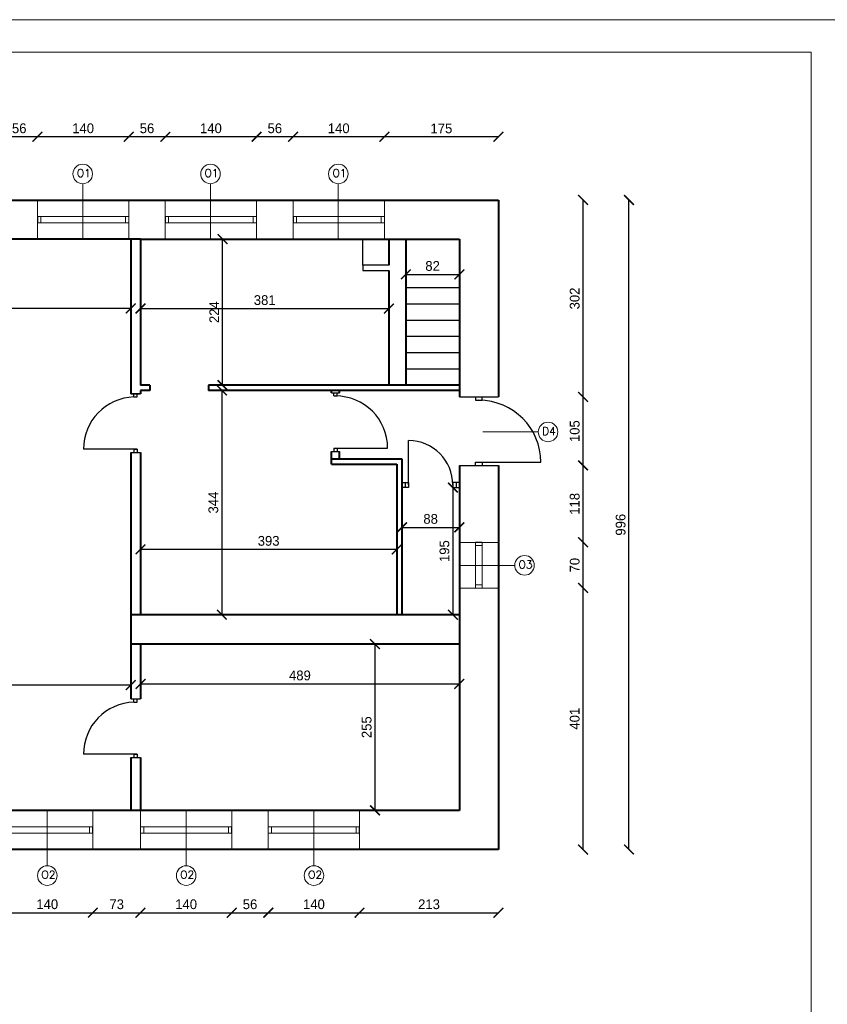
# Model space of a CAD drawing. Header units: millimetres. Extents: x 107252 to 132489, y 44218 to 60710.
# Tile 30 of 72: x 114028 to 115267, y 57558 to 59068. Entities that reach past the tile are written whole.
import ezdxf

# ---------------------------------------------------------------- set-up
doc = ezdxf.new("R2010")
doc.units = ezdxf.units.MM
for name, color, linetype, lineweight in [('cienka', 3, 'Continuous', 18), ('gruba', 1, 'Continuous', 40), ('wymiary', 252, 'Continuous', 15), ('średnia', 2, 'Continuous', 25)]:
    doc.layers.add(name, color=color, linetype=linetype, lineweight=lineweight)
doc.styles.add('ROMANS1', font='romans.shx', dxfattribs={"height": 15})
doc.styles.get("Standard").update_dxf_attribs({"font": 'GOTHIC.TTF'})
doc.dimstyles.new('secemin', dxfattribs={"dimtxt": 15, "dimasz": 15, "dimexe": 1.25, "dimexo": 0.625, "dimgap": 5, "dimtad": 1, "dimdec": 0, "dimtxsty": 'Standard', "dimblk": 'ARCHTICK', "dimcen": 0, "dimse1": 1, "dimse2": 1, "dimclrt": 256, "dimadec": 0, "dimazin": 0, "dimtfac": 1, "dimtdec": 0, "dimtmove": 0, "dimatfit": 3, "dimfxl": 1, "dimtfillclr": 250, "dimarcsym": 1})

# ---------------------------------------------------------------- blocks, each defined once
blk = doc.blocks.new('_ArchTick')
at = {"color": 0, "linetype": 'ByBlock', "const_width": 0.15}
blk.add_lwpolyline([(-0.5, -0.5), (0.5, 0.5)], dxfattribs=at)
blk = doc.blocks.new('*D24')
at = {"layer": 'Defpoints', "color": 0, "transparency": 16777216}
for p in [(113742.6, 58625.8), (114198.6, 58625.8), (114198.6, 58625.8)]:
    blk.add_point(p, dxfattribs=at)
at = {"layer": 'wymiary', "color": 0, "lineweight": -2, "transparency": 16777216}
blk.add_line((113742.6, 58625.8), (114198.6, 58625.8), dxfattribs=at)
at = {"layer": 'wymiary', "color": 0, "lineweight": -2, "transparency": 16777216, "xscale": 15, "yscale": 15, "zscale": 15, "rotation": 180}
blk.add_blockref('_ArchTick', (113742.6, 58625.8), dxfattribs=at)
at = {"layer": 'wymiary', "color": 0, "lineweight": -2, "transparency": 16777216, "xscale": 15, "yscale": 15, "zscale": 15}
blk.add_blockref('_ArchTick', (114198.6, 58625.8), dxfattribs=at)
at = {"layer": 'wymiary', "transparency": 16777216, "insert": (113970.6, 58638.6), "char_height": 15, "attachment_point": 5}
blk.add_mtext('456', dxfattribs=at)
blk = doc.blocks.new('*D26')
at = {"layer": 'Defpoints', "color": 0, "transparency": 16777216}
for p in [(114213.6, 58625.5), (114594.6, 58625.5), (114594.6, 58625.5)]:
    blk.add_point(p, dxfattribs=at)
at = {"layer": 'wymiary', "color": 0, "lineweight": -2, "transparency": 16777216}
blk.add_line((114213.6, 58625.5), (114594.6, 58625.5), dxfattribs=at)
at = {"layer": 'wymiary', "color": 0, "lineweight": -2, "transparency": 16777216, "xscale": 15, "yscale": 15, "zscale": 15, "rotation": 180}
blk.add_blockref('_ArchTick', (114213.6, 58625.5), dxfattribs=at)
at = {"layer": 'wymiary', "color": 0, "lineweight": -2, "transparency": 16777216, "xscale": 15, "yscale": 15, "zscale": 15}
blk.add_blockref('_ArchTick', (114594.6, 58625.5), dxfattribs=at)
at = {"layer": 'wymiary', "transparency": 16777216, "insert": (114404.1, 58638.3), "char_height": 15, "attachment_point": 5}
blk.add_mtext('381', dxfattribs=at)
blk = doc.blocks.new('*D27')
at = {"layer": 'Defpoints', "color": 0, "transparency": 16777216}
for p in [(114291.9, 58731.9), (114339.4, 58731.9), (114291.9, 58507.9)]:
    blk.add_point(p, dxfattribs=at)
at = {"layer": 'wymiary', "color": 0, "lineweight": -2, "transparency": 16777216}
blk.add_line((114339.4, 58507.9), (114339.4, 58731.9), dxfattribs=at)
at = {"layer": 'wymiary', "color": 0, "lineweight": -2, "transparency": 16777216, "xscale": 15, "yscale": 15, "zscale": 15}
for p, rotation in [((114339.4, 58731.9), 90), ((114339.4, 58507.9), 270)]:
    blk.add_blockref('_ArchTick', p, dxfattribs=dict(at, rotation=rotation))
at = {"layer": 'wymiary', "transparency": 16777216, "insert": (114326.7, 58619.9), "char_height": 15, "attachment_point": 5, "rotation": 90}
blk.add_mtext('224', dxfattribs=at)
blk = doc.blocks.new('*D28')
at = {"layer": 'Defpoints', "color": 0, "transparency": 16777216}
for p in [(114606.6, 58256.2), (114213.6, 58231), (114606.6, 58231)]:
    blk.add_point(p, dxfattribs=at)
at = {"layer": 'wymiary', "color": 0, "lineweight": -2, "transparency": 16777216}
blk.add_line((114213.6, 58256.2), (114606.6, 58256.2), dxfattribs=at)
at = {"layer": 'wymiary', "color": 0, "lineweight": -2, "transparency": 16777216, "xscale": 15, "yscale": 15, "zscale": 15, "rotation": 180}
blk.add_blockref('_ArchTick', (114213.6, 58256.2), dxfattribs=at)
at = {"layer": 'wymiary', "color": 0, "lineweight": -2, "transparency": 16777216, "xscale": 15, "yscale": 15, "zscale": 15}
blk.add_blockref('_ArchTick', (114606.6, 58256.2), dxfattribs=at)
at = {"layer": 'wymiary', "transparency": 16777216, "insert": (114410.1, 58269.1), "char_height": 15, "attachment_point": 5}
blk.add_mtext('393', dxfattribs=at)
blk = doc.blocks.new('*D29')
at = {"layer": 'Defpoints', "color": 0, "transparency": 16777216}
for p in [(114338.3, 58499.9), (114338.3, 58155.9), (114338.3, 58155.9)]:
    blk.add_point(p, dxfattribs=at)
at = {"layer": 'wymiary', "color": 0, "lineweight": -2, "transparency": 16777216}
blk.add_line((114338.3, 58499.9), (114338.3, 58155.9), dxfattribs=at)
at = {"layer": 'wymiary', "color": 0, "lineweight": -2, "transparency": 16777216, "xscale": 15, "yscale": 15, "zscale": 15}
for p, rotation in [((114338.3, 58499.9), 90), ((114338.3, 58155.9), 270)]:
    blk.add_blockref('_ArchTick', p, dxfattribs=dict(at, rotation=rotation))
at = {"layer": 'wymiary', "transparency": 16777216, "insert": (114325.4, 58327.9), "char_height": 15, "attachment_point": 5, "rotation": 90}
blk.add_mtext('344', dxfattribs=at)
blk = doc.blocks.new('*D30')
at = {"layer": 'Defpoints', "color": 0, "transparency": 16777216}
for p in [(114614.6, 58303.9), (114702.6, 58303.9), (114702.6, 58289.9)]:
    blk.add_point(p, dxfattribs=at)
at = {"layer": 'wymiary', "color": 0, "lineweight": -2, "transparency": 16777216}
blk.add_line((114614.6, 58289.9), (114702.6, 58289.9), dxfattribs=at)
at = {"layer": 'wymiary', "color": 0, "lineweight": -2, "transparency": 16777216, "xscale": 15, "yscale": 15, "zscale": 15, "rotation": 180}
blk.add_blockref('_ArchTick', (114614.6, 58289.9), dxfattribs=at)
at = {"layer": 'wymiary', "color": 0, "lineweight": -2, "transparency": 16777216, "xscale": 15, "yscale": 15, "zscale": 15}
blk.add_blockref('_ArchTick', (114702.6, 58289.9), dxfattribs=at)
at = {"layer": 'wymiary', "transparency": 16777216, "insert": (114658.6, 58302.8), "char_height": 15, "attachment_point": 5}
blk.add_mtext('88', dxfattribs=at)
blk = doc.blocks.new('*D31')
at = {"layer": 'Defpoints', "color": 0, "transparency": 16777216}
for p in [(114695.1, 58350.9), (114692.7, 58155.9), (114695.1, 58155.9)]:
    blk.add_point(p, dxfattribs=at)
at = {"layer": 'wymiary', "color": 0, "lineweight": -2, "transparency": 16777216}
blk.add_line((114692.7, 58350.9), (114692.7, 58155.9), dxfattribs=at)
at = {"layer": 'wymiary', "color": 0, "lineweight": -2, "transparency": 16777216, "xscale": 15, "yscale": 15, "zscale": 15}
for p, rotation in [((114692.7, 58350.9), 90), ((114692.7, 58155.9), 270)]:
    blk.add_blockref('_ArchTick', p, dxfattribs=dict(at, rotation=rotation))
at = {"layer": 'wymiary', "transparency": 16777216, "insert": (114679.8, 58253.4), "char_height": 15, "attachment_point": 5, "rotation": 90}
blk.add_mtext('195', dxfattribs=at)
blk = doc.blocks.new('*D32')
at = {"layer": 'Defpoints', "color": 0, "transparency": 16777216}
for p in [(114620.6, 58703.8), (114702.6, 58703.8), (114702.6, 58677.8)]:
    blk.add_point(p, dxfattribs=at)
at = {"layer": 'wymiary', "color": 0, "lineweight": -2, "transparency": 16777216}
blk.add_line((114620.6, 58677.8), (114702.6, 58677.8), dxfattribs=at)
at = {"layer": 'wymiary', "color": 0, "lineweight": -2, "transparency": 16777216, "xscale": 15, "yscale": 15, "zscale": 15, "rotation": 180}
blk.add_blockref('_ArchTick', (114620.6, 58677.8), dxfattribs=at)
at = {"layer": 'wymiary', "color": 0, "lineweight": -2, "transparency": 16777216, "xscale": 15, "yscale": 15, "zscale": 15}
blk.add_blockref('_ArchTick', (114702.6, 58677.8), dxfattribs=at)
at = {"layer": 'wymiary', "transparency": 16777216, "insert": (114661.6, 58690.7), "char_height": 15, "attachment_point": 5}
blk.add_mtext('82', dxfattribs=at)
blk = doc.blocks.new('*D33')
at = {"layer": 'Defpoints', "color": 0, "transparency": 16777216}
for p in [(114213.6, 58051.3), (114702.6, 58051.3), (114702.6, 58049.8)]:
    blk.add_point(p, dxfattribs=at)
at = {"layer": 'wymiary', "color": 0, "lineweight": -2, "transparency": 16777216}
blk.add_line((114213.6, 58049.8), (114702.6, 58049.8), dxfattribs=at)
at = {"layer": 'wymiary', "color": 0, "lineweight": -2, "transparency": 16777216, "xscale": 15, "yscale": 15, "zscale": 15, "rotation": 180}
blk.add_blockref('_ArchTick', (114213.6, 58049.8), dxfattribs=at)
at = {"layer": 'wymiary', "color": 0, "lineweight": -2, "transparency": 16777216, "xscale": 15, "yscale": 15, "zscale": 15}
blk.add_blockref('_ArchTick', (114702.6, 58049.8), dxfattribs=at)
at = {"layer": 'wymiary', "transparency": 16777216, "insert": (114458.1, 58062.7), "char_height": 15, "attachment_point": 5}
blk.add_mtext('489', dxfattribs=at)
blk = doc.blocks.new('*D34')
at = {"layer": 'Defpoints', "color": 0, "transparency": 16777216}
for p in [(114573.3, 58110.9), (114623.5, 58110.9), (114623.5, 57855.9)]:
    blk.add_point(p, dxfattribs=at)
at = {"layer": 'wymiary', "color": 0, "lineweight": -2, "transparency": 16777216}
blk.add_line((114573.3, 57855.9), (114573.3, 58110.9), dxfattribs=at)
at = {"layer": 'wymiary', "color": 0, "lineweight": -2, "transparency": 16777216, "xscale": 15, "yscale": 15, "zscale": 15}
for p, rotation in [((114573.3, 58110.9), 90), ((114573.3, 57855.9), 270)]:
    blk.add_blockref('_ArchTick', p, dxfattribs=dict(at, rotation=rotation))
at = {"layer": 'wymiary', "transparency": 16777216, "insert": (114560.5, 57983.4), "char_height": 15, "attachment_point": 5, "rotation": 90}
blk.add_mtext('255', dxfattribs=at)
blk = doc.blocks.new('*D35')
at = {"layer": 'Defpoints', "color": 0, "transparency": 16777216}
for p in [(113587.8, 58062), (114198.6, 58062), (113587.8, 58048)]:
    blk.add_point(p, dxfattribs=at)
at = {"layer": 'wymiary', "color": 0, "lineweight": -2, "transparency": 16777216}
blk.add_line((114198.6, 58048), (113587.8, 58048), dxfattribs=at)
at = {"layer": 'wymiary', "color": 0, "lineweight": -2, "transparency": 16777216, "xscale": 15, "yscale": 15, "zscale": 15, "rotation": 180}
blk.add_blockref('_ArchTick', (113587.8, 58048), dxfattribs=at)
at = {"layer": 'wymiary', "color": 0, "lineweight": -2, "transparency": 16777216, "xscale": 15, "yscale": 15, "zscale": 15}
blk.add_blockref('_ArchTick', (114198.6, 58048), dxfattribs=at)
at = {"layer": 'wymiary', "transparency": 16777216, "insert": (113893.2, 58060.9), "char_height": 15, "attachment_point": 5}
blk.add_mtext('611', dxfattribs=at)
blk = doc.blocks.new('*D115')
at = {"layer": 'Defpoints', "color": 0, "transparency": 16777216}
for p in [(114000.6, 57795.9), (114140.6, 57795.9), (114140.6, 57698.9)]:
    blk.add_point(p, dxfattribs=at)
at = {"layer": 'wymiary', "color": 0, "lineweight": -2, "transparency": 16777216}
blk.add_line((114000.6, 57698.9), (114140.6, 57698.9), dxfattribs=at)
at = {"layer": 'wymiary', "color": 0, "lineweight": -2, "transparency": 16777216, "xscale": 15, "yscale": 15, "zscale": 15, "rotation": 180}
blk.add_blockref('_ArchTick', (114000.6, 57698.9), dxfattribs=at)
at = {"layer": 'wymiary', "color": 0, "lineweight": -2, "transparency": 16777216, "xscale": 15, "yscale": 15, "zscale": 15}
blk.add_blockref('_ArchTick', (114140.6, 57698.9), dxfattribs=at)
at = {"layer": 'wymiary', "transparency": 16777216, "insert": (114070.6, 57711.8), "char_height": 15, "attachment_point": 5}
blk.add_mtext('140', dxfattribs=at)
blk = doc.blocks.new('*D116')
at = {"layer": 'Defpoints', "color": 0, "transparency": 16777216}
for p in [(114140.6, 57795.9), (114213.6, 57795.9), (114213.6, 57698.9)]:
    blk.add_point(p, dxfattribs=at)
at = {"layer": 'wymiary', "color": 0, "lineweight": -2, "transparency": 16777216}
blk.add_line((114140.6, 57698.9), (114213.6, 57698.9), dxfattribs=at)
at = {"layer": 'wymiary', "color": 0, "lineweight": -2, "transparency": 16777216, "xscale": 15, "yscale": 15, "zscale": 15, "rotation": 180}
blk.add_blockref('_ArchTick', (114140.6, 57698.9), dxfattribs=at)
at = {"layer": 'wymiary', "color": 0, "lineweight": -2, "transparency": 16777216, "xscale": 15, "yscale": 15, "zscale": 15}
blk.add_blockref('_ArchTick', (114213.6, 57698.9), dxfattribs=at)
at = {"layer": 'wymiary', "transparency": 16777216, "insert": (114177.1, 57711.8), "char_height": 15, "attachment_point": 5}
blk.add_mtext('73', dxfattribs=at)
blk = doc.blocks.new('*D117')
at = {"layer": 'Defpoints', "color": 0, "transparency": 16777216}
for p in [(114213.6, 57795.9), (114353.6, 57795.9), (114353.6, 57698.9)]:
    blk.add_point(p, dxfattribs=at)
at = {"layer": 'wymiary', "color": 0, "lineweight": -2, "transparency": 16777216}
blk.add_line((114213.6, 57698.9), (114353.6, 57698.9), dxfattribs=at)
at = {"layer": 'wymiary', "color": 0, "lineweight": -2, "transparency": 16777216, "xscale": 15, "yscale": 15, "zscale": 15, "rotation": 180}
blk.add_blockref('_ArchTick', (114213.6, 57698.9), dxfattribs=at)
at = {"layer": 'wymiary', "color": 0, "lineweight": -2, "transparency": 16777216, "xscale": 15, "yscale": 15, "zscale": 15}
blk.add_blockref('_ArchTick', (114353.6, 57698.9), dxfattribs=at)
at = {"layer": 'wymiary', "transparency": 16777216, "insert": (114283.6, 57711.8), "char_height": 15, "attachment_point": 5}
blk.add_mtext('140', dxfattribs=at)
blk = doc.blocks.new('*D118')
at = {"layer": 'Defpoints', "color": 0, "transparency": 16777216}
for p in [(114353.6, 57795.9), (114409.6, 57795.9), (114409.6, 57698.9)]:
    blk.add_point(p, dxfattribs=at)
at = {"layer": 'wymiary', "color": 0, "lineweight": -2, "transparency": 16777216}
blk.add_line((114353.6, 57698.9), (114409.6, 57698.9), dxfattribs=at)
at = {"layer": 'wymiary', "color": 0, "lineweight": -2, "transparency": 16777216, "xscale": 15, "yscale": 15, "zscale": 15, "rotation": 180}
blk.add_blockref('_ArchTick', (114353.6, 57698.9), dxfattribs=at)
at = {"layer": 'wymiary', "color": 0, "lineweight": -2, "transparency": 16777216, "xscale": 15, "yscale": 15, "zscale": 15}
blk.add_blockref('_ArchTick', (114409.6, 57698.9), dxfattribs=at)
at = {"layer": 'wymiary', "transparency": 16777216, "insert": (114381.6, 57711.8), "char_height": 15, "attachment_point": 5}
blk.add_mtext('56', dxfattribs=at)
blk = doc.blocks.new('*D119')
at = {"layer": 'Defpoints', "color": 0, "transparency": 16777216}
for p in [(114409.6, 57795.9), (114549.6, 57795.9), (114549.6, 57698.9)]:
    blk.add_point(p, dxfattribs=at)
at = {"layer": 'wymiary', "color": 0, "lineweight": -2, "transparency": 16777216}
blk.add_line((114409.6, 57698.9), (114549.6, 57698.9), dxfattribs=at)
at = {"layer": 'wymiary', "color": 0, "lineweight": -2, "transparency": 16777216, "xscale": 15, "yscale": 15, "zscale": 15, "rotation": 180}
blk.add_blockref('_ArchTick', (114409.6, 57698.9), dxfattribs=at)
at = {"layer": 'wymiary', "color": 0, "lineweight": -2, "transparency": 16777216, "xscale": 15, "yscale": 15, "zscale": 15}
blk.add_blockref('_ArchTick', (114549.6, 57698.9), dxfattribs=at)
at = {"layer": 'wymiary', "transparency": 16777216, "insert": (114479.6, 57711.8), "char_height": 15, "attachment_point": 5}
blk.add_mtext('140', dxfattribs=at)
blk = doc.blocks.new('*D120')
at = {"layer": 'Defpoints', "color": 0, "transparency": 16777216}
for p in [(114549.6, 57795.9), (114762.6, 57795.9), (114762.6, 57698.9)]:
    blk.add_point(p, dxfattribs=at)
at = {"layer": 'wymiary', "color": 0, "lineweight": -2, "transparency": 16777216}
blk.add_line((114549.6, 57698.9), (114762.6, 57698.9), dxfattribs=at)
at = {"layer": 'wymiary', "color": 0, "lineweight": -2, "transparency": 16777216, "xscale": 15, "yscale": 15, "zscale": 15, "rotation": 180}
blk.add_blockref('_ArchTick', (114549.6, 57698.9), dxfattribs=at)
at = {"layer": 'wymiary', "color": 0, "lineweight": -2, "transparency": 16777216, "xscale": 15, "yscale": 15, "zscale": 15}
blk.add_blockref('_ArchTick', (114762.6, 57698.9), dxfattribs=at)
at = {"layer": 'wymiary', "transparency": 16777216, "insert": (114656.1, 57711.8), "char_height": 15, "attachment_point": 5}
blk.add_mtext('213', dxfattribs=at)
blk = doc.blocks.new('*D121')
at = {"layer": 'Defpoints', "color": 0, "transparency": 16777216}
for p in [(114762.6, 58196.9), (114892.4, 58196.9), (114762.6, 57795.9)]:
    blk.add_point(p, dxfattribs=at)
at = {"layer": 'wymiary', "color": 0, "lineweight": -2, "transparency": 16777216}
blk.add_line((114892.4, 57795.9), (114892.4, 58196.9), dxfattribs=at)
at = {"layer": 'wymiary', "color": 0, "lineweight": -2, "transparency": 16777216, "xscale": 15, "yscale": 15, "zscale": 15}
for p, rotation in [((114892.4, 58196.9), 90), ((114892.4, 57795.9), 270)]:
    blk.add_blockref('_ArchTick', p, dxfattribs=dict(at, rotation=rotation))
at = {"layer": 'wymiary', "transparency": 16777216, "insert": (114879.6, 57996.4), "char_height": 15, "attachment_point": 5, "rotation": 90}
blk.add_mtext('401', dxfattribs=at)
blk = doc.blocks.new('*D122')
at = {"layer": 'Defpoints', "color": 0, "transparency": 16777216}
for p in [(114762.6, 58266.9), (114892.4, 58266.9), (114762.6, 58196.9)]:
    blk.add_point(p, dxfattribs=at)
at = {"layer": 'wymiary', "color": 0, "lineweight": -2, "transparency": 16777216}
blk.add_line((114892.4, 58196.9), (114892.4, 58266.9), dxfattribs=at)
at = {"layer": 'wymiary', "color": 0, "lineweight": -2, "transparency": 16777216, "xscale": 15, "yscale": 15, "zscale": 15}
for p, rotation in [((114892.4, 58266.9), 90), ((114892.4, 58196.9), 270)]:
    blk.add_blockref('_ArchTick', p, dxfattribs=dict(at, rotation=rotation))
at = {"layer": 'wymiary', "transparency": 16777216, "insert": (114879.6, 58231.9), "char_height": 15, "attachment_point": 5, "rotation": 90}
blk.add_mtext('70', dxfattribs=at)
blk = doc.blocks.new('*D123')
at = {"layer": 'Defpoints', "color": 0, "transparency": 16777216}
for p in [(114762.6, 58384.9), (114892.4, 58384.9), (114762.6, 58266.9)]:
    blk.add_point(p, dxfattribs=at)
at = {"layer": 'wymiary', "color": 0, "lineweight": -2, "transparency": 16777216}
blk.add_line((114892.4, 58266.9), (114892.4, 58384.9), dxfattribs=at)
at = {"layer": 'wymiary', "color": 0, "lineweight": -2, "transparency": 16777216, "xscale": 15, "yscale": 15, "zscale": 15}
for p, rotation in [((114892.4, 58384.9), 90), ((114892.4, 58266.9), 270)]:
    blk.add_blockref('_ArchTick', p, dxfattribs=dict(at, rotation=rotation))
at = {"layer": 'wymiary', "transparency": 16777216, "insert": (114879.6, 58325.9), "char_height": 15, "attachment_point": 5, "rotation": 90}
blk.add_mtext('118', dxfattribs=at)
blk = doc.blocks.new('*D124')
at = {"layer": 'Defpoints', "color": 0, "transparency": 16777216}
for p in [(114762.6, 58489.9), (114892.4, 58489.9), (114762.6, 58384.9)]:
    blk.add_point(p, dxfattribs=at)
at = {"layer": 'wymiary', "color": 0, "lineweight": -2, "transparency": 16777216}
blk.add_line((114892.4, 58384.9), (114892.4, 58489.9), dxfattribs=at)
at = {"layer": 'wymiary', "color": 0, "lineweight": -2, "transparency": 16777216, "xscale": 15, "yscale": 15, "zscale": 15}
for p, rotation in [((114892.4, 58489.9), 90), ((114892.4, 58384.9), 270)]:
    blk.add_blockref('_ArchTick', p, dxfattribs=dict(at, rotation=rotation))
at = {"layer": 'wymiary', "transparency": 16777216, "insert": (114879.6, 58437.4), "char_height": 15, "attachment_point": 5, "rotation": 90}
blk.add_mtext('105', dxfattribs=at)
blk = doc.blocks.new('*D125')
at = {"layer": 'Defpoints', "color": 0, "transparency": 16777216}
for p in [(114762.6, 58791.9), (114892.4, 58791.9), (114762.6, 58489.9)]:
    blk.add_point(p, dxfattribs=at)
at = {"layer": 'wymiary', "color": 0, "lineweight": -2, "transparency": 16777216}
blk.add_line((114892.4, 58489.9), (114892.4, 58791.9), dxfattribs=at)
at = {"layer": 'wymiary', "color": 0, "lineweight": -2, "transparency": 16777216, "xscale": 15, "yscale": 15, "zscale": 15}
for p, rotation in [((114892.4, 58791.9), 90), ((114892.4, 58489.9), 270)]:
    blk.add_blockref('_ArchTick', p, dxfattribs=dict(at, rotation=rotation))
at = {"layer": 'wymiary', "transparency": 16777216, "insert": (114879.6, 58640.9), "char_height": 15, "attachment_point": 5, "rotation": 90}
blk.add_mtext('302', dxfattribs=at)
blk = doc.blocks.new('*D126')
at = {"layer": 'Defpoints', "color": 0, "transparency": 16777216}
for p in [(114587.6, 58888.9), (114587.6, 58791.9), (114762.6, 58791.9)]:
    blk.add_point(p, dxfattribs=at)
at = {"layer": 'wymiary', "color": 0, "lineweight": -2, "transparency": 16777216}
blk.add_line((114762.6, 58888.9), (114587.6, 58888.9), dxfattribs=at)
at = {"layer": 'wymiary', "color": 0, "lineweight": -2, "transparency": 16777216, "xscale": 15, "yscale": 15, "zscale": 15, "rotation": 180}
blk.add_blockref('_ArchTick', (114587.6, 58888.9), dxfattribs=at)
at = {"layer": 'wymiary', "color": 0, "lineweight": -2, "transparency": 16777216, "xscale": 15, "yscale": 15, "zscale": 15}
blk.add_blockref('_ArchTick', (114762.6, 58888.9), dxfattribs=at)
at = {"layer": 'wymiary', "transparency": 16777216, "insert": (114675.1, 58901.6), "char_height": 15, "attachment_point": 5}
blk.add_mtext('175', dxfattribs=at)
blk = doc.blocks.new('*D127')
at = {"layer": 'Defpoints', "color": 0, "transparency": 16777216}
for p in [(114447.6, 58888.9), (114447.6, 58791.9), (114587.6, 58791.9)]:
    blk.add_point(p, dxfattribs=at)
at = {"layer": 'wymiary', "color": 0, "lineweight": -2, "transparency": 16777216}
blk.add_line((114587.6, 58888.9), (114447.6, 58888.9), dxfattribs=at)
at = {"layer": 'wymiary', "color": 0, "lineweight": -2, "transparency": 16777216, "xscale": 15, "yscale": 15, "zscale": 15, "rotation": 180}
blk.add_blockref('_ArchTick', (114447.6, 58888.9), dxfattribs=at)
at = {"layer": 'wymiary', "color": 0, "lineweight": -2, "transparency": 16777216, "xscale": 15, "yscale": 15, "zscale": 15}
blk.add_blockref('_ArchTick', (114587.6, 58888.9), dxfattribs=at)
at = {"layer": 'wymiary', "transparency": 16777216, "insert": (114517.6, 58901.8), "char_height": 15, "attachment_point": 5}
blk.add_mtext('140', dxfattribs=at)
blk = doc.blocks.new('*D128')
at = {"layer": 'Defpoints', "color": 0, "transparency": 16777216}
for p in [(114391.6, 58888.9), (114391.6, 58791.9), (114447.6, 58791.9)]:
    blk.add_point(p, dxfattribs=at)
at = {"layer": 'wymiary', "color": 0, "lineweight": -2, "transparency": 16777216}
blk.add_line((114447.6, 58888.9), (114391.6, 58888.9), dxfattribs=at)
at = {"layer": 'wymiary', "color": 0, "lineweight": -2, "transparency": 16777216, "xscale": 15, "yscale": 15, "zscale": 15, "rotation": 180}
blk.add_blockref('_ArchTick', (114391.6, 58888.9), dxfattribs=at)
at = {"layer": 'wymiary', "color": 0, "lineweight": -2, "transparency": 16777216, "xscale": 15, "yscale": 15, "zscale": 15}
blk.add_blockref('_ArchTick', (114447.6, 58888.9), dxfattribs=at)
at = {"layer": 'wymiary', "transparency": 16777216, "insert": (114419.6, 58901.8), "char_height": 15, "attachment_point": 5}
blk.add_mtext('56', dxfattribs=at)
blk = doc.blocks.new('*D129')
at = {"layer": 'Defpoints', "color": 0, "transparency": 16777216}
for p in [(114251.6, 58888.9), (114251.6, 58791.9), (114391.6, 58791.9)]:
    blk.add_point(p, dxfattribs=at)
at = {"layer": 'wymiary', "color": 0, "lineweight": -2, "transparency": 16777216}
blk.add_line((114391.6, 58888.9), (114251.6, 58888.9), dxfattribs=at)
at = {"layer": 'wymiary', "color": 0, "lineweight": -2, "transparency": 16777216, "xscale": 15, "yscale": 15, "zscale": 15, "rotation": 180}
blk.add_blockref('_ArchTick', (114251.6, 58888.9), dxfattribs=at)
at = {"layer": 'wymiary', "color": 0, "lineweight": -2, "transparency": 16777216, "xscale": 15, "yscale": 15, "zscale": 15}
blk.add_blockref('_ArchTick', (114391.6, 58888.9), dxfattribs=at)
at = {"layer": 'wymiary', "transparency": 16777216, "insert": (114321.6, 58901.8), "char_height": 15, "attachment_point": 5}
blk.add_mtext('140', dxfattribs=at)
blk = doc.blocks.new('*D130')
at = {"layer": 'Defpoints', "color": 0, "transparency": 16777216}
for p in [(114195.6, 58888.9), (114195.6, 58791.9), (114251.6, 58791.9)]:
    blk.add_point(p, dxfattribs=at)
at = {"layer": 'wymiary', "color": 0, "lineweight": -2, "transparency": 16777216}
blk.add_line((114251.6, 58888.9), (114195.6, 58888.9), dxfattribs=at)
at = {"layer": 'wymiary', "color": 0, "lineweight": -2, "transparency": 16777216, "xscale": 15, "yscale": 15, "zscale": 15, "rotation": 180}
blk.add_blockref('_ArchTick', (114195.6, 58888.9), dxfattribs=at)
at = {"layer": 'wymiary', "color": 0, "lineweight": -2, "transparency": 16777216, "xscale": 15, "yscale": 15, "zscale": 15}
blk.add_blockref('_ArchTick', (114251.6, 58888.9), dxfattribs=at)
at = {"layer": 'wymiary', "transparency": 16777216, "insert": (114223.6, 58901.8), "char_height": 15, "attachment_point": 5}
blk.add_mtext('56', dxfattribs=at)
blk = doc.blocks.new('*D131')
at = {"layer": 'Defpoints', "color": 0, "transparency": 16777216}
for p in [(114055.6, 58888.9), (114055.6, 58791.9), (114195.6, 58791.9)]:
    blk.add_point(p, dxfattribs=at)
at = {"layer": 'wymiary', "color": 0, "lineweight": -2, "transparency": 16777216}
blk.add_line((114195.6, 58888.9), (114055.6, 58888.9), dxfattribs=at)
at = {"layer": 'wymiary', "color": 0, "lineweight": -2, "transparency": 16777216, "xscale": 15, "yscale": 15, "zscale": 15, "rotation": 180}
blk.add_blockref('_ArchTick', (114055.6, 58888.9), dxfattribs=at)
at = {"layer": 'wymiary', "color": 0, "lineweight": -2, "transparency": 16777216, "xscale": 15, "yscale": 15, "zscale": 15}
blk.add_blockref('_ArchTick', (114195.6, 58888.9), dxfattribs=at)
at = {"layer": 'wymiary', "transparency": 16777216, "insert": (114125.6, 58901.8), "char_height": 15, "attachment_point": 5}
blk.add_mtext('140', dxfattribs=at)
blk = doc.blocks.new('*D132')
at = {"layer": 'Defpoints', "color": 0, "transparency": 16777216}
for p in [(113999.6, 58888.9), (113999.6, 58791.9), (114055.6, 58791.9)]:
    blk.add_point(p, dxfattribs=at)
at = {"layer": 'wymiary', "color": 0, "lineweight": -2, "transparency": 16777216}
blk.add_line((114055.6, 58888.9), (113999.6, 58888.9), dxfattribs=at)
at = {"layer": 'wymiary', "color": 0, "lineweight": -2, "transparency": 16777216, "xscale": 15, "yscale": 15, "zscale": 15, "rotation": 180}
blk.add_blockref('_ArchTick', (113999.6, 58888.9), dxfattribs=at)
at = {"layer": 'wymiary', "color": 0, "lineweight": -2, "transparency": 16777216, "xscale": 15, "yscale": 15, "zscale": 15}
blk.add_blockref('_ArchTick', (114055.6, 58888.9), dxfattribs=at)
at = {"layer": 'wymiary', "transparency": 16777216, "insert": (114027.6, 58901.8), "char_height": 15, "attachment_point": 5}
blk.add_mtext('56', dxfattribs=at)
blk = doc.blocks.new('*D308')
at = {"layer": 'Defpoints', "color": 0, "transparency": 16777216}
for p in [(114762.6, 58791.9), (114962.8, 58791.9), (113163.6, 57795.9)]:
    blk.add_point(p, dxfattribs=at)
at = {"layer": 'wymiary', "color": 0, "lineweight": -2, "transparency": 16777216}
blk.add_line((114962.8, 57795.9), (114962.8, 58791.9), dxfattribs=at)
at = {"layer": 'wymiary', "color": 0, "lineweight": -2, "transparency": 16777216, "xscale": 15, "yscale": 15, "zscale": 15}
for p, rotation in [((114962.8, 58791.9), 90), ((114962.8, 57795.9), 270)]:
    blk.add_blockref('_ArchTick', p, dxfattribs=dict(at, rotation=rotation))
at = {"layer": 'wymiary', "transparency": 16777216, "insert": (114950, 58293.9), "char_height": 15, "attachment_point": 5, "rotation": 90}
blk.add_mtext('996', dxfattribs=at)

msp = doc.modelspace()

# ---------------------------------------------------------------- linework, layer by layer
at = {"layer": 'cienka'}
for p, q in [((109351.976, 59068.443), (115291.976, 59068.443)), ((109401.976, 59018.443), (115241.976, 59018.443)), ((115241.976, 59018.443), (115241.976, 56148.443)), ((114124.996, 58731.868), (114124.996, 58816.868)), ((114320.996, 58731.868), (114320.996, 58816.868)), ((114516.996, 58731.868), (114516.996, 58816.868)), ((114055.621, 58791.868), (114055.621, 58731.868)), ((114195.621, 58791.868), (114195.621, 58731.868)), ((114251.621, 58791.868), (114251.621, 58731.868)), ((114391.621, 58791.868), (114391.621, 58731.868)), ((114447.621, 58791.868), (114447.621, 58731.868)), ((114587.621, 58791.868), (114587.621, 58731.868)), ((114195.621, 58766.868), (114055.621, 58766.868)), ((114195.621, 58756.868), (114055.621, 58756.868)), ((114060.621, 58766.868), (114060.621, 58756.868)), ((114190.621, 58766.868), (114190.621, 58756.868)), ((114391.621, 58766.868), (114251.621, 58766.868)), ((114391.621, 58756.868), (114251.621, 58756.868)), ((114256.621, 58766.868), (114256.621, 58756.868)), ((114386.621, 58766.868), (114386.621, 58756.868)), ((114587.621, 58766.868), (114447.621, 58766.868)), ((114587.621, 58756.868), (114447.621, 58756.868)), ((114452.621, 58766.868), (114452.621, 58756.868)), ((114582.621, 58766.868), (114582.621, 58756.868)), ((114738.634, 58436.197), (114823.634, 58436.197)), ((114762.621, 58266.868), (114702.621, 58266.868)), ((114727.621, 58196.868), (114727.621, 58266.868)), ((114737.621, 58261.868), (114727.621, 58261.868)), ((114737.621, 58196.868), (114737.621, 58266.868)), ((114702.621, 58231.635), (114787.621, 58231.635)), ((114762.621, 58196.868), (114702.621, 58196.868)), ((114737.621, 58201.868), (114727.621, 58201.868)), ((114070.621, 57855.868), (114070.621, 57770.868)), ((114140.621, 57795.868), (114140.621, 57855.868)), ((114213.621, 57795.868), (114213.621, 57855.868)), ((114283.621, 57855.868), (114283.621, 57770.868)), ((114353.621, 57795.868), (114353.621, 57855.868)), ((114409.621, 57795.868), (114409.621, 57855.868)), ((114479.621, 57855.868), (114479.621, 57770.868)), ((114549.621, 57795.868), (114549.621, 57855.868)), ((114000.621, 57830.868), (114140.621, 57830.868)), ((114000.621, 57820.868), (114140.621, 57820.868)), ((114135.621, 57820.868), (114135.621, 57830.868)), ((114213.621, 57830.868), (114353.621, 57830.868)), ((114213.621, 57820.868), (114353.621, 57820.868)), ((114218.621, 57820.868), (114218.621, 57830.868)), ((114348.621, 57820.868), (114348.621, 57830.868)), ((114409.621, 57830.868), (114549.621, 57830.868)), ((114409.621, 57820.868), (114549.621, 57820.868)), ((114414.621, 57820.868), (114414.621, 57830.868)), ((114544.621, 57820.868), (114544.621, 57830.868))]:
    msp.add_line(p, q, dxfattribs=at)
for centre in [(114124.996, 58831.868), (114320.996, 58831.868), (114516.996, 58831.868), (114838.634, 58436.197), (114802.621, 58231.635), (114070.621, 57755.868), (114283.621, 57755.868), (114479.621, 57755.868)]:
    msp.add_circle(centre, 15, dxfattribs=at)
at = {"layer": 'gruba'}
for p, q in [((112596.621, 58791.868), (114762.621, 58791.868)), ((114762.621, 58791.868), (114762.621, 58489.868)), ((114213.621, 58731.868), (112596.621, 58731.868)), ((114198.621, 58731.868), (114198.621, 58494.868)), ((114213.621, 58731.868), (114702.621, 58731.868)), ((114213.621, 58731.868), (114213.621, 58507.868)), ((114594.621, 58731.868), (114594.621, 58691.868)), ((114620.621, 58731.868), (114620.621, 58507.868)), ((114702.621, 58731.868), (114702.621, 58489.868)), ((114594.621, 58683.868), (114594.621, 58507.868)), ((114228.125, 58507.868), (114213.621, 58507.868)), ((114213.621, 58499.868), (114213.621, 58494.868)), ((114228.125, 58499.868), (114213.621, 58499.868)), ((114228.125, 58507.868), (114228.125, 58499.868)), ((114702.621, 58507.868), (114318.125, 58507.868)), ((114318.125, 58507.868), (114318.125, 58499.868)), ((114702.621, 58499.868), (114318.125, 58499.868)), ((114506.621, 58496.383), (114506.621, 58499.868)), ((114518.621, 58496.383), (114518.621, 58499.868)), ((114198.621, 58404.868), (114198.621, 58026.826)), ((114213.621, 58404.868), (114213.621, 58155.868)), ((114506.621, 58394.868), (114506.621, 58406.383)), ((114506.621, 58394.868), (114614.621, 58394.868)), ((114506.621, 58386.868), (114506.621, 58394.868)), ((114518.621, 58394.868), (114518.621, 58406.383)), ((114614.621, 58394.868), (114614.621, 58155.868)), ((114506.621, 58386.868), (114606.621, 58386.868)), ((114606.621, 58386.868), (114606.621, 58155.868)), ((114702.621, 58384.868), (114702.621, 57855.868)), ((114762.621, 58384.868), (114762.621, 57795.868)), ((114702.621, 58155.868), (114198.621, 58155.868)), ((114702.621, 58110.868), (114198.621, 58110.868)), ((114213.621, 58110.868), (114213.621, 58026.826)), ((114198.621, 57936.826), (114198.621, 57855.868)), ((114213.621, 57936.826), (114213.621, 57855.868)), ((114702.621, 57855.868), (112528.621, 57855.868)), ((114762.621, 57795.868), (112573.621, 57795.868))]:
    msp.add_line(p, q, dxfattribs=at)
at = {"layer": 'średnia'}
for p, q in [((114055.621, 58766.868), (114055.621, 58756.868)), ((114251.621, 58766.868), (114251.621, 58756.868)), ((114447.621, 58766.868), (114447.621, 58756.868)), ((114554.621, 58691.868), (114554.621, 58731.868)), ((114594.621, 58731.868), (114594.621, 58691.868)), ((114594.621, 58691.868), (114554.621, 58691.868)), ((114554.621, 58691.868), (114554.621, 58683.868)), ((114554.621, 58683.868), (114594.621, 58683.868)), ((114620.621, 58657.868), (114702.621, 58657.868)), ((114620.621, 58632.868), (114702.621, 58632.868)), ((114620.621, 58607.868), (114702.621, 58607.868)), ((114620.621, 58582.868), (114702.621, 58582.868)), ((114620.621, 58557.868), (114702.621, 58557.868)), ((114620.621, 58532.868), (114702.621, 58532.868)), ((114620.621, 58507.868), (114702.621, 58507.868)), ((114213.621, 58494.868), (114198.621, 58494.868)), ((114198.621, 58494.868), (114213.621, 58494.868)), ((114203.621, 58489.868), (114203.621, 58494.868)), ((114203.621, 58489.868), (114208.621, 58489.868)), ((114208.621, 58489.868), (114208.621, 58494.868)), ((114506.621, 58496.383), (114518.621, 58496.383)), ((114510.121, 58491.383), (114510.121, 58496.383)), ((114510.121, 58491.383), (114515.121, 58491.383)), ((114515.121, 58491.383), (114515.121, 58496.383)), ((114702.621, 58489.868), (114762.621, 58489.868)), ((114727.621, 58489.868), (114727.621, 58484.868)), ((114727.621, 58484.868), (114737.621, 58484.868)), ((114737.621, 58484.868), (114737.621, 58489.868)), ((114624.621, 58354.868), (114624.621, 58422.868)), ((114208.621, 58409.868), (114126.051, 58409.897)), ((114203.621, 58409.868), (114208.621, 58409.868)), ((114203.621, 58409.868), (114203.621, 58404.868)), ((114208.621, 58409.868), (114208.621, 58404.868)), ((114510.121, 58411.383), (114515.121, 58411.383)), ((114510.121, 58411.383), (114510.121, 58406.383)), ((114512.621, 58411.383), (114592.621, 58411.383)), ((114515.121, 58411.383), (114515.121, 58406.383)), ((114198.621, 58404.868), (114213.621, 58404.868)), ((114506.621, 58406.383), (114518.621, 58406.383)), ((114702.621, 58384.868), (114762.621, 58384.868)), ((114727.621, 58384.868), (114727.621, 58389.868)), ((114727.621, 58389.868), (114737.621, 58389.868)), ((114732.621, 58389.868), (114827.621, 58389.868)), ((114737.621, 58389.868), (114737.621, 58384.868)), ((114614.621, 58358.868), (114619.621, 58358.868)), ((114619.621, 58350.868), (114614.621, 58350.868)), ((114619.621, 58358.868), (114619.621, 58350.868)), ((114619.621, 58358.868), (114624.621, 58358.868)), ((114624.621, 58350.868), (114619.621, 58350.868)), ((114624.621, 58358.868), (114624.621, 58350.868)), ((114697.621, 58358.868), (114692.621, 58358.868)), ((114692.621, 58358.868), (114692.621, 58350.868)), ((114692.621, 58350.868), (114697.621, 58350.868)), ((114702.621, 58358.868), (114697.621, 58358.868)), ((114697.621, 58358.868), (114697.621, 58350.868)), ((114697.621, 58350.868), (114702.621, 58350.868)), ((114737.621, 58266.868), (114727.621, 58266.868)), ((114198.621, 58026.826), (114213.621, 58026.826)), ((114203.621, 58021.826), (114203.621, 58026.826)), ((114203.621, 58021.826), (114208.621, 58021.826)), ((114208.621, 58021.826), (114208.621, 58026.826)), ((114208.621, 57941.826), (114126.051, 57941.855)), ((114203.621, 57941.826), (114208.621, 57941.826)), ((114203.621, 57941.826), (114203.621, 57936.826)), ((114208.621, 57941.826), (114208.621, 57936.826)), ((114198.621, 57936.826), (114213.621, 57936.826)), ((114140.621, 57820.868), (114140.621, 57830.868)), ((114353.621, 57820.868), (114353.621, 57830.868)), ((114549.621, 57820.868), (114549.621, 57830.868))]:
    msp.add_line(p, q, dxfattribs=at)
for centre, radius, start, end in [((114206.121, 58409.868), 80.07, 91.83964, 179.979121), ((114512.621, 58411.383), 80, 0, 90), ((114732.621, 58389.868), 95, 0, 90), ((114624.621, 58354.868), 68, 0, 90), ((114206.121, 57941.826), 80.07, 91.83964, 179.979121)]:
    msp.add_arc(centre, radius, start, end, dxfattribs=at)

# ---------------------------------------------------------------- texts
at = {"layer": 'cienka', "char_height": 12, "width": 362.40331, "attachment_point": 1, "style": 'ROMANS1'}
for s, insert in [('O1', (114115.862, 58839.16)), ('O1', (114311.862, 58839.16)), ('O1', (114507.862, 58839.16)), ('D4', (114829.5, 58443.489)), ('O3', (114793.487, 58238.927)), ('O2', (114061.487, 57763.16)), ('O2', (114274.487, 57763.16)), ('O2', (114470.487, 57763.16))]:
    msp.add_mtext(s, dxfattribs=dict(at, insert=insert))

# ---------------------------------------------------------------- dimensions: what is measured, and where the dimension line sits
at = {"layer": 'wymiary'}
for base, p1, p2, picture, middle in [((113999.621, 58888.883), (114055.621, 58791.868), (113999.621, 58791.868), '*D132', (114027.621, 58901.76)), ((114055.621, 58888.883), (114195.621, 58791.868), (114055.621, 58791.868), '*D131', (114125.621, 58901.76)), ((114195.621, 58888.883), (114251.621, 58791.868), (114195.621, 58791.868), '*D130', (114223.621, 58901.76)), ((114251.621, 58888.883), (114391.621, 58791.868), (114251.621, 58791.868), '*D129', (114321.621, 58901.76)), ((114391.621, 58888.883), (114447.621, 58791.868), (114391.621, 58791.868), '*D128', (114419.621, 58901.76)), ((114447.621, 58888.883), (114587.621, 58791.868), (114447.621, 58791.868), '*D127', (114517.621, 58901.76)), ((114140.621, 57698.942), (114000.621, 57795.868), (114140.621, 57795.868), '*D115', (114070.621, 57711.819)), ((114213.621, 57698.942), (114140.621, 57795.868), (114213.621, 57795.868), '*D116', (114177.121, 57711.819)), ((114353.621, 57698.942), (114213.621, 57795.868), (114353.621, 57795.868), '*D117', (114283.621, 57711.819)), ((114409.621, 57698.942), (114353.621, 57795.868), (114409.621, 57795.868), '*D118', (114381.621, 57711.819)), ((114549.621, 57698.942), (114409.621, 57795.868), (114549.621, 57795.868), '*D119', (114479.621, 57711.819)), ((114762.621, 57698.942), (114549.621, 57795.868), (114762.621, 57795.868), '*D120', (114656.121, 57711.819))]:
    dim = msp.add_linear_dim(base=base, p1=p1, p2=p2, dimstyle='secemin', override={"dimtmove": 1}, dxfattribs=at)
    dim.commit()
    dim.dimension.update_dxf_attribs({"geometry": picture, "text_midpoint": middle})
for base, p1, p2, picture, middle in [((114587.621, 58888.883), (114762.621, 58791.868), (114587.621, 58791.868), '*D126', (114675.121, 58901.572)), ((114702.621, 58677.773), (114620.621, 58703.832), (114702.621, 58703.832), '*D32', (114661.621, 58690.65)), ((114198.621, 58625.769), (113742.621, 58625.769), (114198.621, 58625.769), '*D24', (113970.621, 58638.646)), ((114594.621, 58625.463), (114213.621, 58625.463), (114594.621, 58625.463), '*D26', (114404.121, 58638.341)), ((114702.621, 58289.938), (114614.621, 58303.906), (114702.621, 58303.906), '*D30', (114658.621, 58302.816)), ((114606.621, 58256.237), (114213.621, 58231.032), (114606.621, 58231.032), '*D28', (114410.121, 58269.115)), ((113587.849, 58048.04), (114198.621, 58062.014), (113587.849, 58062.014), '*D35', (113893.235, 58060.918)), ((114702.621, 58049.847), (114213.621, 58051.3), (114702.621, 58051.3), '*D33', (114458.121, 58062.724))]:
    dim = msp.add_linear_dim(base=base, p1=p1, p2=p2, dimstyle='secemin', dxfattribs=at)
    dim.commit()
    dim.dimension.update_dxf_attribs({"geometry": picture, "text_midpoint": middle})
for base, p1, p2, picture, middle in [((114962.83, 58791.868), (113163.621, 57795.868), (114762.621, 58791.868), '*D308', (114949.953, 58293.868)), ((114892.436, 58791.868), (114762.621, 58489.868), (114762.621, 58791.868), '*D125', (114879.558, 58640.868)), ((114892.436, 58489.868), (114762.621, 58384.868), (114762.621, 58489.868), '*D124', (114879.558, 58437.368)), ((114892.436, 58384.868), (114762.621, 58266.868), (114762.621, 58384.868), '*D123', (114879.558, 58325.868)), ((114892.436, 58266.868), (114762.621, 58196.868), (114762.621, 58266.868), '*D122', (114879.558, 58231.868))]:
    dim = msp.add_linear_dim(base=base, p1=p1, p2=p2, angle=90, dimstyle='secemin', override={"dimtmove": 1}, dxfattribs=at)
    dim.commit()
    dim.dimension.update_dxf_attribs({"geometry": picture, "text_midpoint": middle})
for base, p1, p2, picture, middle in [((114339.367, 58731.868), (114291.884, 58507.868), (114291.884, 58731.868), '*D27', (114326.678, 58619.868)), ((114338.305, 58155.868), (114338.305, 58499.868), (114338.305, 58155.868), '*D29', (114325.428, 58327.868)), ((114692.666, 58155.868), (114695.121, 58350.868), (114695.121, 58155.868), '*D31', (114679.789, 58253.368)), ((114892.436, 58196.868), (114762.621, 57795.868), (114762.621, 58196.868), '*D121', (114879.558, 57996.368)), ((114573.337, 58110.868), (114623.519, 57855.868), (114623.519, 58110.868), '*D34', (114560.46, 57983.368))]:
    dim = msp.add_linear_dim(base=base, p1=p1, p2=p2, angle=90, dimstyle='secemin', dxfattribs=at)
    dim.commit()
    dim.dimension.update_dxf_attribs({"geometry": picture, "text_midpoint": middle})

doc.saveas('drawing.dxf')
